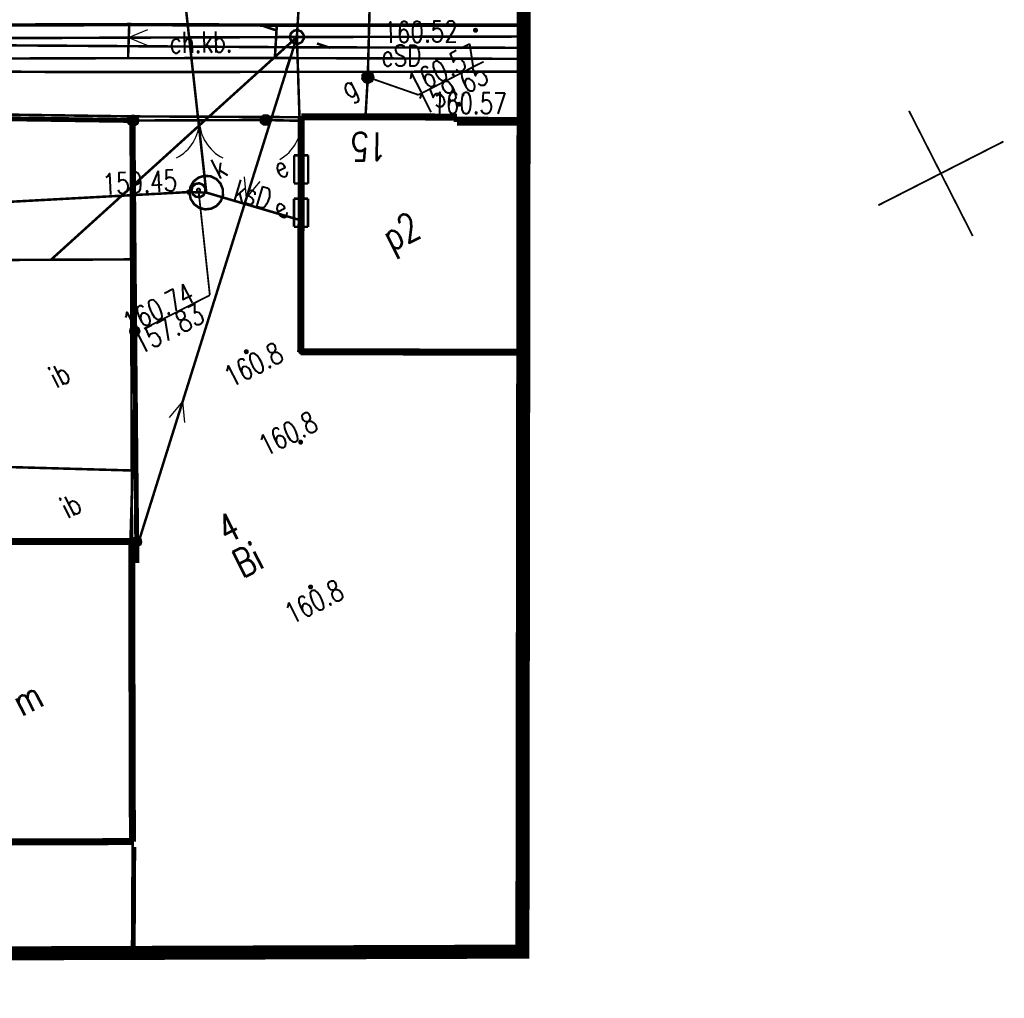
# Model space of a CAD drawing. Extents: x 0 to 7432618, y -40 to 5712028.
# Tile 138 of 165: x 7431582 to 7431617, y 5711623 to 5711658. Entities that reach past the tile are written whole.
import ezdxf
from ezdxf.enums import TextEntityAlignment as Align

# ---------------------------------------------------------------- set-up
doc = ezdxf.new("R2010")
doc.units = 0
doc.header["$MEASUREMENT"] = 0
for name, pattern in [('0', [1.5, 1, -0.5]), ('2218', [1, 0.5, -0.5]), ('3901', [0]), ('5102', [0])]:
    doc.linetypes.add(name, pattern=pattern)
for name, color, linetype in [('Dzialki', 7, 'Continuous'), ('EADTD_T_0', 7, 'Continuous'), ('EGBB_E_T_0', 7, 'Continuous'), ('EGBB_L_0', 7, 'Continuous'), ('Numery_dzialek', 7, 'Continuous'), ('OTD_E_T_7', 7, 'Continuous'), ('OTD_L_14', 7, 'Continuous'), ('OTK_E_T_1', 7, 'Continuous'), ('OTK_L_0', 7, 'Continuous'), ('OTK_L_1', 7, 'Continuous'), ('OTK_L_2', 7, 'Continuous'), ('OTO_L_0', 7, 'Continuous'), ('OTO_L_1', 7, 'Continuous'), ('OTO_L_2', 7, 'Continuous'), ('OTR_T_0', 7, 'Continuous'), ('OTR_T_1', 7, 'Continuous'), ('OTZ_L_3', 7, 'Continuous'), ('SUE_E_T_1', 7, 'Continuous'), ('SUE_T_3', 7, 'Continuous'), ('SUE_T_4', 7, 'Continuous'), ('SUEP_E_T_0', 7, 'Continuous'), ('SUEP_L_0', 7, 'Continuous'), ('SUG_E_T_4', 7, 'Continuous'), ('SUG_T_2', 7, 'Continuous'), ('SUGP_L_0', 7, 'Continuous'), ('SUGR_T_0', 7, 'Continuous'), ('SUKP_E_T_0', 7, 'Continuous'), ('SUKP_L_0', 7, 'Continuous'), ('SUKR_T_0', 7, 'Continuous'), ('SUP_E_T_1', 7, 'Continuous'), ('SUP_L_1', 7, 'Continuous'), ('SUP_T_2', 7, 'Continuous'), ('SUP_T_4', 7, 'Continuous'), ('Uzytki', 7, 'Continuous'), ('zakres', 7, 'Continuous')]:
    doc.layers.add(name, color=color, linetype=linetype)
doc.styles.add('STYL_ARIAL', font='simplex', dxfattribs={"width": 0.75, "oblique": 0.1})

# ---------------------------------------------------------------- blocks, each defined once
blk = doc.blocks.new('OTOB')
at = {"color": 0}
for centre, start, end in [((-1.5, 0), 0, 63.2606), ((1.5, 0), 116.7394, 180)]:
    blk.add_arc(centre, 1.5, start, end, dxfattribs=at)
blk = doc.blocks.new('KOGR')
at = {"color": 0}
for radius in [0.2, 0.18, 0.16, 0.14, 0.12, 0.1, 0.08, 0.06, 0.04, 0.02]:
    blk.add_circle((0, 0), radius, dxfattribs=at)
blk = doc.blocks.new('OTOF')
at = {"color": 0}
blk.add_arc((1.5, 0), 1.5, 116.7394, 180, dxfattribs=at)

msp = doc.modelspace()

# ---------------------------------------------------------------- linework, layer by layer
at = {"layer": 'Dzialki', "color": 18, "true_color": 0x000000, "const_width": 0.09}
for points in [[(7431585.459, 5711654.689), (7431560.979, 5711655.044)], [(7431585.507, 5711639.573), (7431585.459, 5711654.689)], [(7431599.453, 5711654.622), (7431585.459, 5711654.689)], [(7431585.531, 5711629.327), (7431585.507, 5711639.573)], [(7431585.542, 5711624.901), (7431585.531, 5711629.327)]]:
    msp.add_lwpolyline(points, dxfattribs=at)
at = {"layer": 'EGBB_L_0', "color": 18, "true_color": 0x000000, "const_width": 0.25}
for points in [[(7431591.537, 5711654.677), (7431591.515, 5711646.304)], [(7431597.087, 5711654.665), (7431591.537, 5711654.677)], [(7431597.088, 5711654.486), (7431597.087, 5711654.665)], [(7431599.453, 5711654.488), (7431597.088, 5711654.486)], [(7431591.515, 5711646.304), (7431599.442, 5711646.294)], [(7431585.497, 5711639.555), (7431578.819, 5711639.547)], [(7431585.503, 5711638.817), (7431585.497, 5711639.555)], [(7431585.504, 5711635.65), (7431585.503, 5711638.817)], [(7431585.522, 5711628.866), (7431585.504, 5711635.65)], [(7431581.206, 5711628.851), (7431585.522, 5711628.866)]]:
    msp.add_lwpolyline(points, dxfattribs=at)
at = {"layer": 'OTD_L_14', "color": 18, "true_color": 0x000000, "const_width": 0.09}
for points in [[(7431585.585, 5711649.597), (7431580.295, 5711649.573)], [(7431585.619, 5711645.41), (7431585.585, 5711649.597)], [(7431585.525, 5711642.079), (7431585.619, 5711645.41)], [(7431580.089, 5711642.232), (7431585.525, 5711642.079)], [(7431585.525, 5711642.079), (7431580.866, 5711642.21)], [(7431585.452, 5711639.555), (7431585.525, 5711642.079)], [(7431580.963, 5711639.549), (7431585.452, 5711639.555)]]:
    msp.add_lwpolyline(points, dxfattribs=at)
at = {"layer": 'OTK_L_0', "color": 18, "linetype": '0', "true_color": 0x000000, "const_width": 0.09}
for points in [[(7431560.663, 5711657.868), (7431585.409, 5711657.958)], [(7431585.409, 5711657.958), (7431590.666, 5711657.938)], [(7431590.666, 5711657.938), (7431595.765, 5711657.964)], [(7431595.765, 5711657.964), (7431599.457, 5711657.959)]]:
    msp.add_lwpolyline(points, dxfattribs=at)
at = {"layer": 'OTK_L_1', "color": 18, "true_color": 0x000000, "const_width": 0.125}
for points in [[(7431585.409, 5711657.958), (7431560.663, 5711657.868)], [(7431590.666, 5711657.938), (7431585.409, 5711657.958)], [(7431599.457, 5711657.935), (7431590.666, 5711657.938)]]:
    msp.add_lwpolyline(points, dxfattribs=at)
at = {"layer": 'OTK_L_2', "color": 18, "linetype": '0', "true_color": 0x000000, "const_width": 0.09}
for points in [[(7431585.409, 5711657.958), (7431585.367, 5711656.763)], [(7431590.666, 5711657.938), (7431585.409, 5711657.958)], [(7431590.595, 5711656.767), (7431590.666, 5711657.938)], [(7431585.367, 5711656.763), (7431559.736, 5711656.687)], [(7431585.367, 5711656.763), (7431590.595, 5711656.767)], [(7431599.456, 5711656.737), (7431590.595, 5711656.767)], [(7431561.328, 5711654.877), (7431585.545, 5711654.542)], [(7431591.536, 5711654.53), (7431591.537, 5711654.677)], [(7431591.537, 5711654.677), (7431597.087, 5711654.665)], [(7431597.087, 5711654.665), (7431597.088, 5711654.486)], [(7431585.545, 5711654.542), (7431590.272, 5711654.56)], [(7431590.272, 5711654.56), (7431591.536, 5711654.53)], [(7431597.088, 5711654.486), (7431599.453, 5711654.488)]]:
    msp.add_lwpolyline(points, dxfattribs=at)
at = {"layer": 'OTO_L_0', "color": 18, "linetype": '3901', "true_color": 0x000000, "const_width": 0.175}
for points in [[(7431585.545, 5711654.542), (7431561.328, 5711654.877)], [(7431585.545, 5711654.542), (7431585.619, 5711645.41)], [(7431585.619, 5711645.41), (7431585.682, 5711638.787)], [(7431585.571, 5711628.674), (7431585.551, 5711624.901)]]:
    msp.add_lwpolyline(points, dxfattribs=at)
at = {"layer": 'OTO_L_0', "color": 18, "true_color": 0x000000}
for centre, radius in [((7431585.606, 5711647.042), 0.175), ((7431585.606, 5711647.042), 0.158), ((7431585.606, 5711647.042), 0.14), ((7431585.606, 5711647.042), 0.122), ((7431585.606, 5711647.042), 0.105), ((7431585.606, 5711647.042), 0.0875), ((7431585.606, 5711647.042), 0.07), ((7431585.606, 5711647.042), 0.0525), ((7431585.606, 5711647.042), 0.035), ((7431585.675, 5711639.542), 0.175), ((7431585.675, 5711639.542), 0.158), ((7431585.675, 5711639.542), 0.14), ((7431585.675, 5711639.542), 0.122), ((7431585.675, 5711639.542), 0.105), ((7431585.675, 5711639.542), 0.0875), ((7431585.675, 5711639.542), 0.07), ((7431585.675, 5711639.542), 0.0525), ((7431585.675, 5711639.542), 0.035)]:
    msp.add_circle(centre, radius, dxfattribs=at)
at = {"layer": 'OTO_L_1', "color": 18, "true_color": 0x000000, "const_width": 0.09}
for points in [[(7431590.272, 5711654.56), (7431585.545, 5711654.542)], [(7431585.545, 5711654.542), (7431590.272, 5711654.56)]]:
    msp.add_lwpolyline(points, dxfattribs=at)
at = {"layer": 'OTO_L_2', "color": 18, "true_color": 0x000000, "const_width": 0.09}
msp.add_lwpolyline([(7431591.536, 5711654.53), (7431590.272, 5711654.56)], dxfattribs=at)
at = {"layer": 'OTR_T_0', "color": 18, "true_color": 0x000000, "const_width": 0.09}
for points in [[(7431597.72, 5711657.796), (7431597.755, 5711657.799), (7431597.781, 5711657.777), (7431597.784, 5711657.742), (7431597.761, 5711657.716), (7431597.727, 5711657.713), (7431597.701, 5711657.736), (7431597.698, 5711657.77), (7431597.72, 5711657.796)], [(7431597.128, 5711655.16), (7431597.162, 5711655.163), (7431597.188, 5711655.14), (7431597.191, 5711655.106), (7431597.168, 5711655.08), (7431597.134, 5711655.077), (7431597.108, 5711655.099), (7431597.105, 5711655.134), (7431597.128, 5711655.16)]]:
    msp.add_lwpolyline(points, dxfattribs=at)
at = {"layer": 'OTR_T_1', "color": 18, "true_color": 0x000000, "const_width": 0.09}
for points in [[(7431589.557, 5711646.349), (7431589.592, 5711646.352), (7431589.618, 5711646.33), (7431589.621, 5711646.295), (7431589.598, 5711646.269), (7431589.564, 5711646.266), (7431589.538, 5711646.289), (7431589.535, 5711646.323), (7431589.557, 5711646.349)], [(7431591.498, 5711646.346), (7431591.532, 5711646.349), (7431591.559, 5711646.327), (7431591.561, 5711646.292), (7431591.539, 5711646.266), (7431591.505, 5711646.263), (7431591.479, 5711646.286), (7431591.476, 5711646.32), (7431591.498, 5711646.346)], [(7431591.493, 5711643.129), (7431591.528, 5711643.132), (7431591.554, 5711643.11), (7431591.557, 5711643.075), (7431591.534, 5711643.049), (7431591.5, 5711643.046), (7431591.474, 5711643.069), (7431591.471, 5711643.103), (7431591.493, 5711643.129)], [(7431591.847, 5711637.972), (7431591.882, 5711637.975), (7431591.908, 5711637.952), (7431591.911, 5711637.918), (7431591.888, 5711637.892), (7431591.854, 5711637.889), (7431591.828, 5711637.911), (7431591.825, 5711637.946), (7431591.847, 5711637.972)]]:
    msp.add_lwpolyline(points, dxfattribs=at)
at = {"layer": 'OTZ_L_3', "color": 18, "linetype": '0', "true_color": 0x000000, "const_width": 0.09}
for points in [[(7431585.409, 5711657.958), (7431560.663, 5711657.868)], [(7431585.367, 5711656.763), (7431585.409, 5711657.958)], [(7431590.666, 5711657.938), (7431590.595, 5711656.767)], [(7431599.457, 5711657.935), (7431590.666, 5711657.938)], [(7431559.736, 5711656.687), (7431585.367, 5711656.763)], [(7431590.595, 5711656.767), (7431599.456, 5711656.737)]]:
    msp.add_lwpolyline(points, dxfattribs=at)
at = {"layer": 'SUE_T_3', "color": 18, "true_color": 0x000000, "const_width": 0.09}
for points in [[(7431590.668, 5711657.747), (7431590.192, 5711657.902)], [(7431591.268, 5711657.738), (7431591.406, 5711657.764), (7431591.536, 5711657.711), (7431591.618, 5711657.596), (7431591.624, 5711657.455), (7431591.553, 5711657.333), (7431591.427, 5711657.27), (7431591.287, 5711657.284), (7431591.177, 5711657.371), (7431591.131, 5711657.505), (7431591.165, 5711657.641), (7431591.268, 5711657.738)], [(7431591.37, 5711657.537), (7431591.389, 5711657.539), (7431591.403, 5711657.527), (7431591.405, 5711657.507), (7431591.392, 5711657.493), (7431591.373, 5711657.491), (7431591.359, 5711657.504), (7431591.357, 5711657.523), (7431591.37, 5711657.537)], [(7431592.094, 5711657.283), (7431592.57, 5711657.129)], [(7431591.149, 5711656.802), (7431590.995, 5711656.326)]]:
    msp.add_lwpolyline(points, dxfattribs=at)
at = {"layer": 'SUE_T_4', "color": 1, "true_color": 0xff0000, "const_width": 0.09}
for points in [[(7431591.283, 5711653.3), (7431591.281, 5711652.3)], [(7431591.783, 5711653.299), (7431591.283, 5711653.3)], [(7431591.781, 5711652.299), (7431591.783, 5711653.299)], [(7431591.281, 5711652.3), (7431591.781, 5711652.299)], [(7431591.279, 5711651.758), (7431591.277, 5711650.758)], [(7431591.779, 5711651.757), (7431591.279, 5711651.758)], [(7431591.777, 5711650.756), (7431591.779, 5711651.757)], [(7431591.277, 5711650.758), (7431591.777, 5711650.756)]]:
    msp.add_lwpolyline(points, dxfattribs=at)
at = {"layer": 'SUEP_L_0', "color": 1, "true_color": 0xff0000}
for p, q in [((7431585.381, 5711657.493), (7431586.073, 5711657.782)), ((7431585.381, 5711657.493), (7431586.075, 5711657.208)), ((7431589.586, 5711651.79), (7431589.519, 5711652.537)), ((7431589.586, 5711651.79), (7431590.067, 5711652.365)), ((7431587.312, 5711644.536), (7431586.831, 5711643.961)), ((7431587.312, 5711644.536), (7431587.378, 5711643.789))]:
    msp.add_line(p, q, dxfattribs=at)
at = {"layer": 'SUEP_L_0', "color": 1, "true_color": 0xff0000, "const_width": 0.09}
for points in [[(7431591.927, 5711666.828), (7431591.381, 5711657.515)], [(7431591.381, 5711657.515), (7431591.532, 5711652.799)], [(7431579.518, 5711657.228), (7431591.455, 5711657.149)], [(7431591.455, 5711657.149), (7431599.456, 5711657.131)], [(7431573.3, 5711656.327), (7431583.229, 5711656.268)], [(7431583.229, 5711656.268), (7431599.455, 5711656.281)]]:
    msp.add_lwpolyline(points, dxfattribs=at)
at = {"layer": 'SUEP_L_0', "color": 1, "linetype": '5102', "true_color": 0xff0000, "const_width": 0.09}
for points in [[(7431591.381, 5711657.515), (7431563.421, 5711657.41)], [(7431582.622, 5711649.584), (7431591.381, 5711657.515)], [(7431585.517, 5711638.811), (7431591.381, 5711657.515)], [(7431599.457, 5711657.532), (7431591.381, 5711657.515)]]:
    msp.add_lwpolyline(points, dxfattribs=at)
at = {"layer": 'SUG_T_2', "color": 56, "true_color": 0x808000, "const_width": 0.09}
for points in [[(7431593.815, 5711656.264), (7431593.95, 5711656.28), (7431594.065, 5711656.206), (7431594.105, 5711656.075), (7431594.052, 5711655.949), (7431593.93, 5711655.887), (7431593.796, 5711655.918), (7431593.714, 5711656.027), (7431593.721, 5711656.163), (7431593.815, 5711656.264)], [(7431593.826, 5711656.241), (7431593.945, 5711656.256), (7431594.045, 5711656.191), (7431594.08, 5711656.076), (7431594.033, 5711655.966), (7431593.927, 5711655.912), (7431593.81, 5711655.939), (7431593.738, 5711656.034), (7431593.744, 5711656.154), (7431593.826, 5711656.241)], [(7431593.837, 5711656.219), (7431593.952, 5711656.228), (7431594.039, 5711656.153), (7431594.048, 5711656.039), (7431593.973, 5711655.952), (7431593.859, 5711655.943), (7431593.772, 5711656.017), (7431593.763, 5711656.132), (7431593.837, 5711656.219)], [(7431593.849, 5711656.197), (7431593.944, 5711656.204), (7431594.017, 5711656.142), (7431594.024, 5711656.047), (7431593.962, 5711655.974), (7431593.867, 5711655.966), (7431593.794, 5711656.029), (7431593.786, 5711656.124), (7431593.849, 5711656.197)], [(7431593.86, 5711656.174), (7431593.936, 5711656.18), (7431593.994, 5711656.131), (7431594, 5711656.054), (7431593.951, 5711655.996), (7431593.874, 5711655.99), (7431593.816, 5711656.04), (7431593.81, 5711656.116), (7431593.86, 5711656.174)], [(7431593.871, 5711656.152), (7431593.928, 5711656.157), (7431593.972, 5711656.119), (7431593.977, 5711656.062), (7431593.939, 5711656.019), (7431593.882, 5711656.014), (7431593.838, 5711656.051), (7431593.834, 5711656.109), (7431593.871, 5711656.152)], [(7431593.883, 5711656.13), (7431593.921, 5711656.133), (7431593.95, 5711656.108), (7431593.953, 5711656.07), (7431593.928, 5711656.041), (7431593.89, 5711656.038), (7431593.861, 5711656.063), (7431593.858, 5711656.101), (7431593.883, 5711656.13)], [(7431593.894, 5711656.108), (7431593.913, 5711656.109), (7431593.928, 5711656.097), (7431593.929, 5711656.078), (7431593.917, 5711656.063), (7431593.898, 5711656.062), (7431593.883, 5711656.074), (7431593.882, 5711656.093), (7431593.894, 5711656.108)], [(7431593.902, 5711656.092), (7431593.908, 5711656.092), (7431593.912, 5711656.089), (7431593.912, 5711656.083), (7431593.909, 5711656.079), (7431593.903, 5711656.079), (7431593.899, 5711656.082), (7431593.898, 5711656.088), (7431593.902, 5711656.092)]]:
    msp.add_lwpolyline(points, dxfattribs=at)
at = {"layer": 'SUGP_L_0', "color": 56, "true_color": 0x808000, "const_width": 0.09}
for points in [[(7431593.911, 5711656.285), (7431594.08, 5711662.833)], [(7431593.83, 5711654.779), (7431593.905, 5711656.085)], [(7431593.905, 5711656.085), (7431593.911, 5711656.285)], [(7431593.822, 5711654.629), (7431593.83, 5711654.779)]]:
    msp.add_lwpolyline(points, dxfattribs=at)
at = {"layer": 'SUGR_T_0', "color": 56, "true_color": 0x808000, "const_width": 0.065}
for points in [[(7431595.708, 5711655.455), (7431598.03, 5711656.638)], [(7431593.877, 5711656.141), (7431593.925, 5711656.145), (7431593.961, 5711656.114), (7431593.965, 5711656.066), (7431593.934, 5711656.03), (7431593.886, 5711656.026), (7431593.85, 5711656.057), (7431593.846, 5711656.105), (7431593.877, 5711656.141)], [(7431593.905, 5711656.085), (7431595.708, 5711655.455)]]:
    msp.add_lwpolyline(points, dxfattribs=at)
at = {"layer": 'SUKP_L_0', "color": 36, "true_color": 0x803300, "const_width": 0.09}
for points in [[(7431587.122, 5711661.293), (7431588.154, 5711651.976)], [(7431575.69, 5711651.35), (7431587.528, 5711651.994)], [(7431587.528, 5711651.994), (7431588.154, 5711651.976)], [(7431588.154, 5711651.976), (7431591.527, 5711650.985)]]:
    msp.add_lwpolyline(points, dxfattribs=at)
at = {"layer": 'SUKR_T_0', "color": 36, "true_color": 0x803300, "const_width": 0.065}
for points in [[(7431587.499, 5711652.05), (7431587.547, 5711652.053), (7431587.583, 5711652.022), (7431587.587, 5711651.975), (7431587.556, 5711651.938), (7431587.508, 5711651.935), (7431587.472, 5711651.966), (7431587.468, 5711652.013), (7431587.499, 5711652.05)], [(7431587.848, 5711652.115), (7431587.895, 5711652.119), (7431587.932, 5711652.088), (7431587.935, 5711652.04), (7431587.904, 5711652.004), (7431587.857, 5711652), (7431587.82, 5711652.031), (7431587.817, 5711652.079), (7431587.848, 5711652.115)], [(7431587.876, 5711652.059), (7431588.28, 5711648.322)], [(7431585.934, 5711647.126), (7431588.28, 5711648.322)]]:
    msp.add_lwpolyline(points, dxfattribs=at)
at = {"layer": 'SUP_L_1', "color": 36, "true_color": 0x803300, "const_width": 0.09}
msp.add_lwpolyline([(7431587.896, 5711651.435), (7431587.718, 5711651.564), (7431587.598, 5711651.75), (7431587.554, 5711651.966), (7431587.591, 5711652.183), (7431587.703, 5711652.373), (7431587.877, 5711652.509), (7431588.088, 5711652.573), (7431588.308, 5711652.556), (7431588.507, 5711652.462), (7431588.658, 5711652.301), (7431588.742, 5711652.097), (7431588.746, 5711651.877), (7431588.67, 5711651.67), (7431588.524, 5711651.504), (7431588.328, 5711651.402), (7431588.109, 5711651.378), (7431587.896, 5711651.435)], dxfattribs=at)
at = {"layer": 'SUP_T_2', "color": 18, "true_color": 0x000000, "const_width": 0.09}
msp.add_lwpolyline([(7431591.268, 5711657.738), (7431591.406, 5711657.764), (7431591.536, 5711657.711), (7431591.618, 5711657.596), (7431591.624, 5711657.455), (7431591.553, 5711657.333), (7431591.427, 5711657.27), (7431591.287, 5711657.284), (7431591.177, 5711657.371), (7431591.131, 5711657.505), (7431591.165, 5711657.641), (7431591.268, 5711657.738)], dxfattribs=at)
at = {"layer": 'SUP_T_4', "color": 18, "true_color": 0x000000, "const_width": 0.09}
msp.add_lwpolyline([(7431587.762, 5711652.282), (7431587.901, 5711652.308), (7431588.031, 5711652.255), (7431588.113, 5711652.14), (7431588.119, 5711651.999), (7431588.048, 5711651.877), (7431587.922, 5711651.814), (7431587.782, 5711651.828), (7431587.672, 5711651.915), (7431587.626, 5711652.049), (7431587.66, 5711652.185), (7431587.762, 5711652.282)], dxfattribs=at)
at = {"layer": 'Uzytki', "color": 96, "linetype": '2218', "true_color": 0x008000, "const_width": 0.09}
for points in [[(7431585.459, 5711654.689), (7431560.979, 5711655.044)], [(7431585.459, 5711654.689), (7431585.507, 5711639.573)], [(7431599.453, 5711654.622), (7431585.459, 5711654.689)], [(7431585.507, 5711639.573), (7431585.531, 5711629.327)], [(7431585.531, 5711629.327), (7431585.542, 5711624.901)]]:
    msp.add_lwpolyline(points, dxfattribs=at)
at = {"layer": 'zakres', "color": 18, "linetype": '0', "true_color": 0x000000, "const_width": 0.5}
msp.add_lwpolyline([(7431170.861, 5711694.664), (7431172.664, 5711623.536), (7431599.413, 5711624.947), (7431599.511, 5711698.029), (7431170.861, 5711694.664)], dxfattribs=at)
at = {"layer": 'zakres', "color": 18, "true_color": 0x000000, "const_width": 0.065}
for points in [[(7431615.451, 5711650.431), (7431613.181, 5711654.886)], [(7431612.088, 5711651.523), (7431616.543, 5711653.793)]]:
    msp.add_lwpolyline(points, dxfattribs=at)
at = {"layer": 'zakres', "color": 18, "true_color": 0x000000}
msp.add_point((7431614.316, 5711652.658), dxfattribs=at)

# ---------------------------------------------------------------- block references
at = {"layer": 'OTO_L_1', "color": 18, "true_color": 0x000000}
for name, p, rotation in [('KOGR', (7431585.545, 5711654.542), 27), ('KOGR', (7431590.272, 5711654.56), 27), ('OTOB', (7431587.908, 5711654.551), 180.2203699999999)]:
    msp.add_blockref(name, p, dxfattribs=dict(at, rotation=rotation))
at = {"layer": 'OTO_L_2', "color": 18, "true_color": 0x000000, "rotation": 182.40907}
msp.add_blockref('OTOF', (7431591.536, 5711654.53), dxfattribs=at)

# ---------------------------------------------------------------- texts
at = {"layer": 'EADTD_T_0', "color": 18, "true_color": 0x000000, "style": 'STYL_ARIAL', "width": 0.75}
msp.add_text('15', height=1, rotation=179.2394, dxfattribs=at).set_placement((7431593.955, 5711654.416), align=Align.BOTTOM_CENTER)
at = {"layer": 'EGBB_E_T_0', "color": 18, "true_color": 0x000000, "style": 'STYL_ARIAL', "width": 0.75}
for s, p in [('p2', (7431595.079, 5711650.597)), ('m', (7431581.774, 5711633.971))]:
    msp.add_text(s, height=1, rotation=27, dxfattribs=at).set_placement(p, align=Align.MIDDLE_CENTER)
at = {"layer": 'Numery_dzialek', "color": 18, "true_color": 0x000000, "style": 'STYL_ARIAL', "width": 0.75}
msp.add_text('4', height=1, rotation=27, dxfattribs=at).set_placement((7431588.424, 5711640.346), align=Align.TOP_LEFT)
at = {"layer": 'OTD_E_T_7', "color": 18, "true_color": 0x000000, "style": 'STYL_ARIAL', "width": 0.75}
for p in [(7431582.634, 5711645.329), (7431583.033, 5711640.682)]:
    msp.add_text('ib', height=0.75, rotation=27, dxfattribs=at).set_placement(p, align=Align.MIDDLE_LEFT)
at = {"layer": 'OTK_E_T_1', "color": 18, "true_color": 0x000000, "style": 'STYL_ARIAL', "width": 0.75}
msp.add_text('ch.kb.', height=0.75, rotation=0.9317, dxfattribs=at).set_placement((7431587.966, 5711657.333), align=Align.MIDDLE_CENTER)
at = {"layer": 'OTR_T_0', "color": 18, "true_color": 0x000000, "style": 'STYL_ARIAL', "width": 0.75}
msp.add_text('160.52', height=0.75, rotation=0.8066, dxfattribs=at).set_placement((7431594.451, 5711658.056), align=Align.TOP_LEFT)
msp.add_text('160.57', height=0.75, rotation=359.5151, dxfattribs=at).set_placement((7431596.202, 5711655.173), align=Align.MIDDLE_LEFT)
at = {"layer": 'OTR_T_1', "color": 18, "true_color": 0x000000, "style": 'STYL_ARIAL', "width": 0.75}
for p in [(7431589.138, 5711644.823), (7431590.368, 5711642.365), (7431591.295, 5711636.377)]:
    msp.add_text('160.8', height=0.75, rotation=27, dxfattribs=at).set_placement(p, align=Align.BOTTOM_LEFT)
at = {"layer": 'SUE_E_T_1', "color": 1, "true_color": 0xff0000, "style": 'STYL_ARIAL', "width": 0.75}
for p in [(7431590.871, 5711652.25), (7431590.866, 5711650.806)]:
    msp.add_text('e', height=0.75, rotation=27, dxfattribs=at).set_placement(p, align=Align.BOTTOM_LEFT)
at = {"layer": 'SUEP_E_T_0', "color": 1, "true_color": 0xff0000, "style": 'STYL_ARIAL', "width": 0.75}
msp.add_text('eSD', height=0.75, rotation=359.8601, dxfattribs=at).set_placement((7431595.101, 5711656.848), align=Align.MIDDLE_CENTER)
at = {"layer": 'SUG_E_T_4', "color": 56, "true_color": 0x808000, "style": 'STYL_ARIAL', "width": 0.75}
msp.add_text('g', height=0.75, rotation=27, dxfattribs=at).set_placement((7431593.295, 5711655.101), align=Align.BOTTOM_LEFT)
at = {"layer": 'SUGR_T_0', "color": 56, "true_color": 0x808000, "style": 'STYL_ARIAL', "width": 0.75}
for s, p in [('160.57', (7431595.224, 5711656.099)), ('159.65', (7431595.577, 5711655.389))]:
    msp.add_text(s, height=0.75, rotation=27, dxfattribs=at).set_placement(p, align=Align.TOP_LEFT)
at = {"layer": 'SUKP_E_T_0', "color": 36, "true_color": 0x803300, "style": 'STYL_ARIAL', "width": 0.75}
msp.add_text('ksD', height=0.75, rotation=343.6331, dxfattribs=at).set_placement((7431589.809, 5711651.906), align=Align.MIDDLE_CENTER)
at = {"layer": 'SUKR_T_0', "color": 36, "true_color": 0x803300, "style": 'STYL_ARIAL', "width": 0.75}
msp.add_text('159.45', height=0.75, rotation=3.114, dxfattribs=at).set_placement((7431587.107, 5711652.415), align=Align.MIDDLE_RIGHT)
for s, p in [('160.74', (7431585.092, 5711647.592)), ('157.83', (7431585.456, 5711646.859))]:
    msp.add_text(s, height=0.75, rotation=27, dxfattribs=at).set_placement(p, align=Align.TOP_LEFT)
at = {"layer": 'SUP_E_T_1', "color": 18, "true_color": 0x000000, "style": 'STYL_ARIAL', "width": 0.75}
msp.add_text('k', height=0.75, rotation=27, dxfattribs=at).set_placement((7431588.687, 5711652.233), align=Align.BOTTOM_LEFT)
at = {"layer": 'Uzytki', "color": 96, "true_color": 0x008000, "style": 'STYL_ARIAL', "width": 0.75}
msp.add_text('Bi', height=1, rotation=27, dxfattribs=at).set_placement((7431589.99, 5711638.176), align=Align.BOTTOM_CENTER)

doc.saveas('drawing.dxf')
